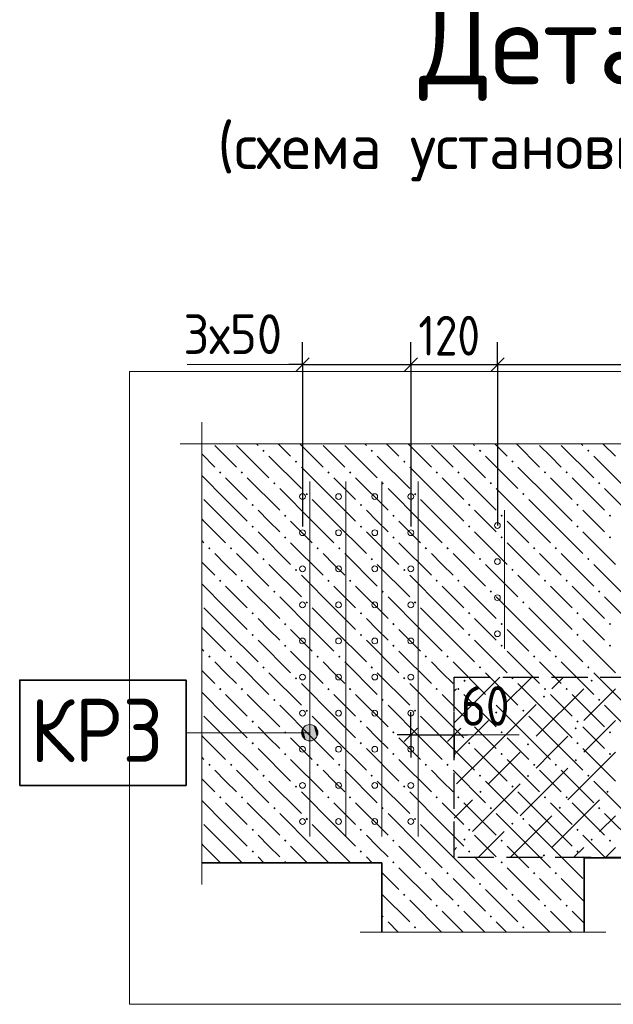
# Model space of a CAD drawing. Header units: millimetres. Extents: x 0 to 50400, y 0 to 35640.
# Tile 33 of 52: x 4182 to 8130, y 20064 to 26610. Entities that reach past the tile are written whole.
import ezdxf

# ---------------------------------------------------------------- set-up
doc = ezdxf.new("R2010")
doc.units = ezdxf.units.MM
doc.linetypes.add('______2', pattern=[324, 240, -84])
for name, color, linetype, lineweight in [('Standard', 7, 'Continuous', 25), ('ЖБ Перекрытие верхний уровень', 7, 'Continuous', 35), ('ЖБ Пилон', 7, 'Continuous', 35), ('Общий01', 7, 'Continuous', 13), ('Размерная линия_ общее', 7, 'Continuous', 13), ('Текст_ общее', 7, 'Continuous', 25)]:
    doc.layers.add(name, color=color, linetype=linetype, lineweight=lineweight)
doc.layers.add('Вспомогательная арматура', color=7, linetype='Continuous', lineweight=18, true_color=0x656565)
doc.layers.add('Поперечная арматура', color=7, linetype='Continuous', lineweight=18, true_color=0x5a2814)
doc.layers.add('Размерная выноска', color=7, linetype='Continuous')
doc.styles.add('ISOCPEUR', font='txt')

msp = doc.modelspace()

# ---------------------------------------------------------------- hatches: boundary and pattern name
at = {"layer": 'Standard', "linetype": 'Continuous', "lineweight": 13, "transparency": 33554687}
for points in [[(7132.7, 22215.5), (7140.5, 22223.3), (7148.3, 22215.5), (7140.5, 22207.7)], [(7977.5, 22215.5), (7985.3, 22223.3), (7993.1, 22215.5), (7985.3, 22207.7)], [(7660.7, 22109.9), (7668.5, 22117.7), (7676.3, 22109.9), (7668.5, 22102.1)], [(7343.9, 22004.3), (7351.7, 22012.1), (7359.5, 22004.3), (7351.7, 21996.5)], [(7871.9, 21898.7), (7879.7, 21906.5), (7887.5, 21898.7), (7879.7, 21890.9)], [(7555.1, 21793.1), (7562.9, 21800.9), (7570.7, 21793.1), (7562.9, 21785.3)], [(7871.9, 21687.5), (7879.7, 21695.3), (7887.5, 21687.5), (7879.7, 21679.7)], [(7555.1, 21581.9), (7562.9, 21589.7), (7570.7, 21581.9), (7562.9, 21574.1)], [(7238.3, 21476.3), (7246.1, 21484.1), (7253.9, 21476.3), (7246.1, 21468.5)], [(8083.1, 21476.3), (8090.9, 21484.1), (8098.7, 21476.3), (8090.9, 21468.5)], [(7766.3, 21370.7), (7774.1, 21378.5), (7781.9, 21370.7), (7774.1, 21362.9)], [(7449.5, 21265.1), (7457.3, 21272.9), (7465.1, 21265.1), (7457.3, 21257.3)], [(7132.7, 21159.5), (7140.5, 21167.3), (7148.3, 21159.5), (7140.5, 21151.7)], [(7977.5, 21159.5), (7985.3, 21167.3), (7993.1, 21159.5), (7985.3, 21151.7)], [(7660.7, 21053.9), (7668.5, 21061.7), (7676.3, 21053.9), (7668.5, 21046.1)]]:
    msp.add_hatch(color=7, dxfattribs=at).paths.add_polyline_path(points, flags=16)
at = {"layer": 'ЖБ Перекрытие верхний уровень', "linetype": 'Continuous', "lineweight": 18, "transparency": 33554687}
for points in [[(5795.9, 23744.3), (5803.7, 23752.1), (5811.5, 23744.3), (5803.7, 23736.5)], [(6515.9, 23744.3), (6523.7, 23752.1), (6531.5, 23744.3), (6523.7, 23736.5)], [(7235.9, 23744.3), (7243.7, 23752.1), (7251.5, 23744.3), (7243.7, 23736.5)], [(7955.9, 23744.3), (7963.7, 23752.1), (7971.5, 23744.3), (7963.7, 23736.5)], [(6011.9, 23672.3), (6019.7, 23680.1), (6027.5, 23672.3), (6019.7, 23664.5)], [(6731.9, 23672.3), (6739.7, 23680.1), (6747.5, 23672.3), (6739.7, 23664.5)], [(7451.9, 23672.3), (7459.7, 23680.1), (7467.5, 23672.3), (7459.7, 23664.5)], [(5507.9, 23600.3), (5515.7, 23608.1), (5523.5, 23600.3), (5515.7, 23592.5)], [(5651.9, 23600.3), (5659.7, 23608.1), (5667.5, 23600.3), (5659.7, 23592.5)], [(6227.9, 23600.3), (6235.7, 23608.1), (6243.5, 23600.3), (6235.7, 23592.5)], [(6371.9, 23600.3), (6379.7, 23608.1), (6387.5, 23600.3), (6379.7, 23592.5)], [(6947.9, 23600.3), (6955.7, 23608.1), (6963.5, 23600.3), (6955.7, 23592.5)], [(7091.9, 23600.3), (7099.7, 23608.1), (7107.5, 23600.3), (7099.7, 23592.5)], [(7667.9, 23600.3), (7675.7, 23608.1), (7683.5, 23600.3), (7675.7, 23592.5)], [(7811.9, 23600.3), (7819.7, 23608.1), (7827.5, 23600.3), (7819.7, 23592.5)], [(5867.9, 23528.3), (5875.7, 23536.1), (5883.5, 23528.3), (5875.7, 23520.5)], [(6587.9, 23528.3), (6595.7, 23536.1), (6603.5, 23528.3), (6595.7, 23520.5)], [(7307.9, 23528.3), (7315.7, 23536.1), (7323.5, 23528.3), (7315.7, 23520.5)], [(8027.9, 23528.3), (8035.7, 23536.1), (8043.5, 23528.3), (8035.7, 23520.5)], [(6083.9, 23456.3), (6091.7, 23464.1), (6099.5, 23456.3), (6091.7, 23448.5)], [(6803.9, 23456.3), (6811.7, 23464.1), (6819.5, 23456.3), (6811.7, 23448.5)], [(7523.9, 23456.3), (7531.7, 23464.1), (7539.5, 23456.3), (7531.7, 23448.5)], [(5723.9, 23384.3), (5731.7, 23392.1), (5739.5, 23384.3), (5731.7, 23376.5)], [(6443.9, 23384.3), (6451.7, 23392.1), (6459.5, 23384.3), (6451.7, 23376.5)], [(7163.9, 23384.3), (7171.7, 23392.1), (7179.5, 23384.3), (7171.7, 23376.5)], [(7883.9, 23384.3), (7891.7, 23392.1), (7899.5, 23384.3), (7891.7, 23376.5)], [(5939.9, 23312.3), (5947.7, 23320.1), (5955.5, 23312.3), (5947.7, 23304.5)], [(6659.9, 23312.3), (6667.7, 23320.1), (6675.5, 23312.3), (6667.7, 23304.5)], [(7379.9, 23312.3), (7387.7, 23320.1), (7395.5, 23312.3), (7387.7, 23304.5)], [(8099.9, 23312.3), (8107.7, 23320.1), (8115.5, 23312.3), (8107.7, 23304.5)], [(5723.9, 23240.3), (5731.7, 23248.1), (5739.5, 23240.3), (5731.7, 23232.5)], [(6443.9, 23240.3), (6451.7, 23248.1), (6459.5, 23240.3), (6451.7, 23232.5)], [(7163.9, 23240.3), (7171.7, 23248.1), (7179.5, 23240.3), (7171.7, 23232.5)], [(7883.9, 23240.3), (7891.7, 23248.1), (7899.5, 23240.3), (7891.7, 23232.5)], [(5939.9, 23168.3), (5947.7, 23176.1), (5955.5, 23168.3), (5947.7, 23160.5)], [(6659.9, 23168.3), (6667.7, 23176.1), (6675.5, 23168.3), (6667.7, 23160.5)], [(7379.9, 23168.3), (7387.7, 23176.1), (7395.5, 23168.3), (7387.7, 23160.5)], [(8099.9, 23168.3), (8107.7, 23176.1), (8115.5, 23168.3), (8107.7, 23160.5)], [(5435.9, 23096.3), (5443.7, 23104.1), (5451.5, 23096.3), (5443.7, 23088.5)], [(5579.9, 23096.3), (5587.7, 23104.1), (5595.5, 23096.3), (5587.7, 23088.5)], [(6155.9, 23096.3), (6163.7, 23104.1), (6171.5, 23096.3), (6163.7, 23088.5)], [(6299.9, 23096.3), (6307.7, 23104.1), (6315.5, 23096.3), (6307.7, 23088.5)], [(6875.9, 23096.3), (6883.7, 23104.1), (6891.5, 23096.3), (6883.7, 23088.5)], [(7019.9, 23096.3), (7027.7, 23104.1), (7035.5, 23096.3), (7027.7, 23088.5)], [(7595.9, 23096.3), (7603.7, 23104.1), (7611.5, 23096.3), (7603.7, 23088.5)], [(7739.9, 23096.3), (7747.7, 23104.1), (7755.5, 23096.3), (7747.7, 23088.5)], [(5795.9, 23024.3), (5803.7, 23032.1), (5811.5, 23024.3), (5803.7, 23016.5)], [(6515.9, 23024.3), (6523.7, 23032.1), (6531.5, 23024.3), (6523.7, 23016.5)], [(7235.9, 23024.3), (7243.7, 23032.1), (7251.5, 23024.3), (7243.7, 23016.5)], [(7955.9, 23024.3), (7963.7, 23032.1), (7971.5, 23024.3), (7963.7, 23016.5)], [(6011.9, 22952.3), (6019.7, 22960.1), (6027.5, 22952.3), (6019.7, 22944.5)], [(6731.9, 22952.3), (6739.7, 22960.1), (6747.5, 22952.3), (6739.7, 22944.5)], [(7451.9, 22952.3), (7459.7, 22960.1), (7467.5, 22952.3), (7459.7, 22944.5)], [(5507.9, 22880.3), (5515.7, 22888.1), (5523.5, 22880.3), (5515.7, 22872.5)], [(5651.9, 22880.3), (5659.7, 22888.1), (5667.5, 22880.3), (5659.7, 22872.5)], [(6227.9, 22880.3), (6235.7, 22888.1), (6243.5, 22880.3), (6235.7, 22872.5)], [(6371.9, 22880.3), (6379.7, 22888.1), (6387.5, 22880.3), (6379.7, 22872.5)], [(6947.9, 22880.3), (6955.7, 22888.1), (6963.5, 22880.3), (6955.7, 22872.5)], [(7091.9, 22880.3), (7099.7, 22888.1), (7107.5, 22880.3), (7099.7, 22872.5)], [(7667.9, 22880.3), (7675.7, 22888.1), (7683.5, 22880.3), (7675.7, 22872.5)], [(7811.9, 22880.3), (7819.7, 22888.1), (7827.5, 22880.3), (7819.7, 22872.5)], [(5867.9, 22808.3), (5875.7, 22816.1), (5883.5, 22808.3), (5875.7, 22800.5)], [(6587.9, 22808.3), (6595.7, 22816.1), (6603.5, 22808.3), (6595.7, 22800.5)], [(7307.9, 22808.3), (7315.7, 22816.1), (7323.5, 22808.3), (7315.7, 22800.5)], [(8027.9, 22808.3), (8035.7, 22816.1), (8043.5, 22808.3), (8035.7, 22800.5)], [(6083.9, 22736.3), (6091.7, 22744.1), (6099.5, 22736.3), (6091.7, 22728.5)], [(6803.9, 22736.3), (6811.7, 22744.1), (6819.5, 22736.3), (6811.7, 22728.5)], [(7523.9, 22736.3), (7531.7, 22744.1), (7539.5, 22736.3), (7531.7, 22728.5)], [(5723.9, 22664.3), (5731.7, 22672.1), (5739.5, 22664.3), (5731.7, 22656.5)], [(6443.9, 22664.3), (6451.7, 22672.1), (6459.5, 22664.3), (6451.7, 22656.5)], [(7163.9, 22664.3), (7171.7, 22672.1), (7179.5, 22664.3), (7171.7, 22656.5)], [(7883.9, 22664.3), (7891.7, 22672.1), (7899.5, 22664.3), (7891.7, 22656.5)], [(5939.9, 22592.3), (5947.7, 22600.1), (5955.5, 22592.3), (5947.7, 22584.5)], [(6659.9, 22592.3), (6667.7, 22600.1), (6675.5, 22592.3), (6667.7, 22584.5)], [(7379.9, 22592.3), (7387.7, 22600.1), (7395.5, 22592.3), (7387.7, 22584.5)], [(8099.9, 22592.3), (8107.7, 22600.1), (8115.5, 22592.3), (8107.7, 22584.5)], [(5723.9, 22520.3), (5731.7, 22528.1), (5739.5, 22520.3), (5731.7, 22512.5)], [(6443.9, 22520.3), (6451.7, 22528.1), (6459.5, 22520.3), (6451.7, 22512.5)], [(7163.9, 22520.3), (7171.7, 22528.1), (7179.5, 22520.3), (7171.7, 22512.5)], [(7883.9, 22520.3), (7891.7, 22528.1), (7899.5, 22520.3), (7891.7, 22512.5)], [(5939.9, 22448.3), (5947.7, 22456.1), (5955.5, 22448.3), (5947.7, 22440.5)], [(6659.9, 22448.3), (6667.7, 22456.1), (6675.5, 22448.3), (6667.7, 22440.5)], [(7379.9, 22448.3), (7387.7, 22456.1), (7395.5, 22448.3), (7387.7, 22440.5)], [(8099.9, 22448.3), (8107.7, 22456.1), (8115.5, 22448.3), (8107.7, 22440.5)], [(5435.9, 22376.3), (5443.7, 22384.1), (5451.5, 22376.3), (5443.7, 22368.5)], [(5579.9, 22376.3), (5587.7, 22384.1), (5595.5, 22376.3), (5587.7, 22368.5)], [(6155.9, 22376.3), (6163.7, 22384.1), (6171.5, 22376.3), (6163.7, 22368.5)], [(6299.9, 22376.3), (6307.7, 22384.1), (6315.5, 22376.3), (6307.7, 22368.5)], [(6875.9, 22376.3), (6883.7, 22384.1), (6891.5, 22376.3), (6883.7, 22368.5)], [(7019.9, 22376.3), (7027.7, 22384.1), (7035.5, 22376.3), (7027.7, 22368.5)], [(7595.9, 22376.3), (7603.7, 22384.1), (7611.5, 22376.3), (7603.7, 22368.5)], [(7739.9, 22376.3), (7747.7, 22384.1), (7755.5, 22376.3), (7747.7, 22368.5)], [(5795.9, 22304.3), (5803.7, 22312.1), (5811.5, 22304.3), (5803.7, 22296.5)], [(6515.9, 22304.3), (6523.7, 22312.1), (6531.5, 22304.3), (6523.7, 22296.5)], [(7235.9, 22304.3), (7243.7, 22312.1), (7251.5, 22304.3), (7243.7, 22296.5)], [(7955.9, 22304.3), (7963.7, 22312.1), (7971.5, 22304.3), (7963.7, 22296.5)], [(6011.9, 22232.3), (6019.7, 22240.1), (6027.5, 22232.3), (6019.7, 22224.5)], [(6731.9, 22232.3), (6739.7, 22240.1), (6747.5, 22232.3), (6739.7, 22224.5)], [(7451.9, 22232.3), (7459.7, 22240.1), (7467.5, 22232.3), (7459.7, 22224.5)], [(5507.9, 22160.3), (5515.7, 22168.1), (5523.5, 22160.3), (5515.7, 22152.5)], [(5651.9, 22160.3), (5659.7, 22168.1), (5667.5, 22160.3), (5659.7, 22152.5)], [(6227.9, 22160.3), (6235.7, 22168.1), (6243.5, 22160.3), (6235.7, 22152.5)], [(6371.9, 22160.3), (6379.7, 22168.1), (6387.5, 22160.3), (6379.7, 22152.5)], [(6947.9, 22160.3), (6955.7, 22168.1), (6963.5, 22160.3), (6955.7, 22152.5)], [(7091.9, 22160.3), (7099.7, 22168.1), (7107.5, 22160.3), (7099.7, 22152.5)], [(7667.9, 22160.3), (7675.7, 22168.1), (7683.5, 22160.3), (7675.7, 22152.5)], [(7811.9, 22160.3), (7819.7, 22168.1), (7827.5, 22160.3), (7819.7, 22152.5)], [(5867.9, 22088.3), (5875.7, 22096.1), (5883.5, 22088.3), (5875.7, 22080.5)], [(6587.9, 22088.3), (6595.7, 22096.1), (6603.5, 22088.3), (6595.7, 22080.5)], [(7307.9, 22088.3), (7315.7, 22096.1), (7323.5, 22088.3), (7315.7, 22080.5)], [(8027.9, 22088.3), (8035.7, 22096.1), (8043.5, 22088.3), (8035.7, 22080.5)], [(6083.9, 22016.3), (6091.7, 22024.1), (6099.5, 22016.3), (6091.7, 22008.5)], [(6803.9, 22016.3), (6811.7, 22024.1), (6819.5, 22016.3), (6811.7, 22008.5)], [(7523.9, 22016.3), (7531.7, 22024.1), (7539.5, 22016.3), (7531.7, 22008.5)], [(5723.9, 21944.3), (5731.7, 21952.1), (5739.5, 21944.3), (5731.7, 21936.5)], [(6443.9, 21944.3), (6451.7, 21952.1), (6459.5, 21944.3), (6451.7, 21936.5)], [(7163.9, 21944.3), (7171.7, 21952.1), (7179.5, 21944.3), (7171.7, 21936.5)], [(7883.9, 21944.3), (7891.7, 21952.1), (7899.5, 21944.3), (7891.7, 21936.5)], [(5939.9, 21872.3), (5947.7, 21880.1), (5955.5, 21872.3), (5947.7, 21864.5)], [(6659.9, 21872.3), (6667.7, 21880.1), (6675.5, 21872.3), (6667.7, 21864.5)], [(7379.9, 21872.3), (7387.7, 21880.1), (7395.5, 21872.3), (7387.7, 21864.5)], [(8099.9, 21872.3), (8107.7, 21880.1), (8115.5, 21872.3), (8107.7, 21864.5)], [(5723.9, 21800.3), (5731.7, 21808.1), (5739.5, 21800.3), (5731.7, 21792.5)], [(6443.9, 21800.3), (6451.7, 21808.1), (6459.5, 21800.3), (6451.7, 21792.5)], [(7163.9, 21800.3), (7171.7, 21808.1), (7179.5, 21800.3), (7171.7, 21792.5)], [(7883.9, 21800.3), (7891.7, 21808.1), (7899.5, 21800.3), (7891.7, 21792.5)], [(5939.9, 21728.3), (5947.7, 21736.1), (5955.5, 21728.3), (5947.7, 21720.5)], [(6659.9, 21728.3), (6667.7, 21736.1), (6675.5, 21728.3), (6667.7, 21720.5)], [(7379.9, 21728.3), (7387.7, 21736.1), (7395.5, 21728.3), (7387.7, 21720.5)], [(8099.9, 21728.3), (8107.7, 21736.1), (8115.5, 21728.3), (8107.7, 21720.5)], [(5435.9, 21656.3), (5443.7, 21664.1), (5451.5, 21656.3), (5443.7, 21648.5)], [(5579.9, 21656.3), (5587.7, 21664.1), (5595.5, 21656.3), (5587.7, 21648.5)], [(6155.9, 21656.3), (6163.7, 21664.1), (6171.5, 21656.3), (6163.7, 21648.5)], [(6299.9, 21656.3), (6307.7, 21664.1), (6315.5, 21656.3), (6307.7, 21648.5)], [(6875.9, 21656.3), (6883.7, 21664.1), (6891.5, 21656.3), (6883.7, 21648.5)], [(7019.9, 21656.3), (7027.7, 21664.1), (7035.5, 21656.3), (7027.7, 21648.5)], [(7595.9, 21656.3), (7603.7, 21664.1), (7611.5, 21656.3), (7603.7, 21648.5)], [(7739.9, 21656.3), (7747.7, 21664.1), (7755.5, 21656.3), (7747.7, 21648.5)], [(5795.9, 21584.3), (5803.7, 21592.1), (5811.5, 21584.3), (5803.7, 21576.5)], [(6515.9, 21584.3), (6523.7, 21592.1), (6531.5, 21584.3), (6523.7, 21576.5)], [(7235.9, 21584.3), (7243.7, 21592.1), (7251.5, 21584.3), (7243.7, 21576.5)], [(7955.9, 21584.3), (7963.7, 21592.1), (7971.5, 21584.3), (7963.7, 21576.5)], [(6011.9, 21512.3), (6019.7, 21520.1), (6027.5, 21512.3), (6019.7, 21504.5)], [(6731.9, 21512.3), (6739.7, 21520.1), (6747.5, 21512.3), (6739.7, 21504.5)], [(7451.9, 21512.3), (7459.7, 21520.1), (7467.5, 21512.3), (7459.7, 21504.5)], [(5507.9, 21440.3), (5515.7, 21448.1), (5523.5, 21440.3), (5515.7, 21432.5)], [(5651.9, 21440.3), (5659.7, 21448.1), (5667.5, 21440.3), (5659.7, 21432.5)], [(6227.9, 21440.3), (6235.7, 21448.1), (6243.5, 21440.3), (6235.7, 21432.5)], [(6371.9, 21440.3), (6379.7, 21448.1), (6387.5, 21440.3), (6379.7, 21432.5)], [(6947.9, 21440.3), (6955.7, 21448.1), (6963.5, 21440.3), (6955.7, 21432.5)], [(7091.9, 21440.3), (7099.7, 21448.1), (7107.5, 21440.3), (7099.7, 21432.5)], [(7667.9, 21440.3), (7675.7, 21448.1), (7683.5, 21440.3), (7675.7, 21432.5)], [(7811.9, 21440.3), (7819.7, 21448.1), (7827.5, 21440.3), (7819.7, 21432.5)], [(5867.9, 21368.3), (5875.7, 21376.1), (5883.5, 21368.3), (5875.7, 21360.5)], [(6587.9, 21368.3), (6595.7, 21376.1), (6603.5, 21368.3), (6595.7, 21360.5)], [(7307.9, 21368.3), (7315.7, 21376.1), (7323.5, 21368.3), (7315.7, 21360.5)], [(8027.9, 21368.3), (8035.7, 21376.1), (8043.5, 21368.3), (8035.7, 21360.5)], [(6083.9, 21296.3), (6091.7, 21304.1), (6099.5, 21296.3), (6091.7, 21288.5)], [(6803.9, 21296.3), (6811.7, 21304.1), (6819.5, 21296.3), (6811.7, 21288.5)], [(7523.9, 21296.3), (7531.7, 21304.1), (7539.5, 21296.3), (7531.7, 21288.5)], [(5723.9, 21224.3), (5731.7, 21232.1), (5739.5, 21224.3), (5731.7, 21216.5)], [(6443.9, 21224.3), (6451.7, 21232.1), (6459.5, 21224.3), (6451.7, 21216.5)], [(7163.9, 21224.3), (7171.7, 21232.1), (7179.5, 21224.3), (7171.7, 21216.5)], [(7883.9, 21224.3), (7891.7, 21232.1), (7899.5, 21224.3), (7891.7, 21216.5)], [(5939.9, 21152.3), (5947.7, 21160.1), (5955.5, 21152.3), (5947.7, 21144.5)], [(6659.9, 21152.3), (6667.7, 21160.1), (6675.5, 21152.3), (6667.7, 21144.5)], [(7379.9, 21152.3), (7387.7, 21160.1), (7395.5, 21152.3), (7387.7, 21144.5)], [(8099.9, 21152.3), (8107.7, 21160.1), (8115.5, 21152.3), (8107.7, 21144.5)], [(5723.9, 21080.3), (5731.7, 21088.1), (5739.5, 21080.3), (5731.7, 21072.5)], [(6443.9, 21080.3), (6451.7, 21088.1), (6459.5, 21080.3), (6451.7, 21072.5)], [(7163.9, 21080.3), (7171.7, 21088.1), (7179.5, 21080.3), (7171.7, 21072.5)], [(7883.9, 21080.3), (7891.7, 21088.1), (7899.5, 21080.3), (7891.7, 21072.5)], [(5939.9, 21008.3), (5947.7, 21016.1), (5955.5, 21008.3), (5952.7, 21005.5), (5942.8, 21005.5)], [(6659.9, 21008.3), (6667.7, 21016.1), (6675.5, 21008.3), (6667.7, 21000.5)], [(7379.9, 21008.3), (7387.7, 21016.1), (7395.5, 21008.3), (7387.7, 21000.5)], [(6875.9, 20936.3), (6883.7, 20944.1), (6891.5, 20936.3), (6883.7, 20928.5)], [(7019.9, 20936.3), (7027.7, 20944.1), (7035.5, 20936.3), (7027.7, 20928.5)], [(7595.9, 20936.3), (7603.7, 20944.1), (7611.5, 20936.3), (7603.7, 20928.5)], [(7739.9, 20936.3), (7747.7, 20944.1), (7755.5, 20936.3), (7747.7, 20928.5)], [(7235.9, 20864.3), (7243.7, 20872.1), (7251.5, 20864.3), (7243.7, 20856.5)], [(6731.9, 20792.3), (6739.7, 20800.1), (6747.5, 20792.3), (6739.7, 20784.5)], [(7451.9, 20792.3), (7459.7, 20800.1), (7467.5, 20792.3), (7459.7, 20784.5)], [(6947.9, 20720.3), (6955.7, 20728.1), (6963.5, 20720.3), (6955.7, 20712.5)], [(7091.9, 20720.3), (7099.7, 20728.1), (7107.5, 20720.3), (7099.7, 20712.5)], [(7667.9, 20720.3), (7675.7, 20728.1), (7683.5, 20720.3), (7675.7, 20712.5)], [(7811.9, 20720.3), (7819.7, 20728.1), (7827.5, 20720.3), (7819.7, 20712.5)], [(6591.1, 20651.5), (6595.7, 20656.1), (6603.5, 20648.3), (6595.7, 20640.5), (6591.1, 20645.1)], [(7307.9, 20648.3), (7315.7, 20656.1), (7323.5, 20648.3), (7315.7, 20640.5)], [(6803.9, 20576.3), (6811.7, 20584.1), (6819.5, 20576.3), (6811.7, 20568.5)], [(7523.9, 20576.3), (7531.7, 20584.1), (7539.5, 20576.3), (7531.7, 20568.5)]]:
    msp.add_hatch(color=7, dxfattribs=at).paths.add_polyline_path(points, flags=16)
at = {"layer": 'Общий01', "linetype": 'Continuous', "lineweight": 13, "transparency": 33554687}
for points in [[(6064.7, 21842.9), (6064.7, 21896.9), (6057.1, 21869.9)], [(6084.1, 21823.5), (6084.1, 21916.4), (6064.7, 21896.9)], [(6084.1, 21823.5), (6064.7, 21896.9), (6064.7, 21842.9)], [(6111.1, 21815.9), (6111.1, 21923.9), (6084.1, 21916.4)], [(6111.1, 21815.9), (6084.1, 21916.4), (6084.1, 21823.5)], [(6138.1, 21823.5), (6138.1, 21916.4), (6111.1, 21923.9)], [(6138.1, 21823.5), (6111.1, 21923.9), (6111.1, 21815.9)], [(6157.6, 21842.9), (6157.6, 21896.9), (6138.1, 21916.4)], [(6157.6, 21842.9), (6138.1, 21916.4), (6138.1, 21823.5)], [(6157.6, 21896.9), (6157.6, 21842.9), (6165.1, 21869.9)]]:
    msp.add_hatch(color=7, dxfattribs=at).paths.add_polyline_path(points)

# ---------------------------------------------------------------- linework, layer by layer
at = {"layer": 'Standard', "color": 251, "linetype": 'Continuous', "lineweight": -3, "true_color": 0x656565, "transparency": 33554687}
for p, q in [((6063.1, 24317.1), (6063.1, 24467.1)), ((6783.1, 24317.1), (6783.1, 24467.1)), ((7359.1, 24317.1), (7359.1, 24467.1)), ((6063.1, 24317.1), (6063.1, 24167.1)), ((6063.1, 24317.1), (6063.1, 23240.1)), ((6783.1, 24317.1), (6783.1, 24167.1)), ((6783.1, 24317.1), (6783.1, 23240.1)), ((7359.1, 24317.1), (7359.1, 24167.1)), ((7359.1, 24317.1), (7359.1, 23247.7)), ((6783.1, 21855.9), (6783.1, 22006)), ((7071.1, 21855.9), (7071.1, 22006)), ((6783.1, 21855.9), (6783.1, 21903.7)), ((7071.1, 21855.9), (7071.1, 21886.6)), ((6783.1, 21855.9), (6783.1, 21705.9)), ((7071.1, 21855.9), (7071.1, 21705.9))]:
    msp.add_line(p, q, dxfattribs=at)
at = {"layer": 'Standard', "color": 7, "linetype": 'Continuous', "lineweight": 25, "transparency": 33554687}
for p, q in [((6018.1, 24272.1), (6108.1, 24362.1)), ((6738.1, 24272.1), (6828.1, 24362.1)), ((7314.1, 24272.1), (7404.1, 24362.1)), ((6738.1, 21810.9), (6828.1, 21900.9)), ((7026.1, 21810.9), (7116.1, 21900.9))]:
    msp.add_line(p, q, dxfattribs=at)
at = {"layer": 'Standard', "color": 7, "linetype": 'Continuous', "lineweight": -3, "transparency": 33554687}
for p, q in [((6063.1, 24317.1), (5973.1, 24317.1)), ((6063.1, 24317.1), (6783.1, 24317.1)), ((6783.1, 24317.1), (7359.1, 24317.1)), ((7359.1, 24317.1), (11583.1, 24317.1)), ((6783.1, 21855.9), (6693.1, 21855.9)), ((6783.1, 21855.9), (7071.1, 21855.9)), ((7071.1, 21855.9), (7161.1, 21855.9))]:
    msp.add_line(p, q, dxfattribs=at)
at = {"layer": 'Standard', "color": 253, "linetype": 'Continuous', "lineweight": 13, "true_color": 0xa0a0a0, "transparency": 33554687}
for p, q in [((7087.7, 21951.5), (7376, 22239.7)), ((7587.2, 22239.7), (7404.5, 22057.1)), ((7798.4, 22239.7), (7721.3, 22162.7)), ((7087.7, 22162.7), (7071.1, 22146.1)), ((7932.5, 22162.7), (7615.7, 21845.9)), ((8143.7, 22162.7), (7932.5, 21951.5)), ((7298.9, 21740.3), (7615.7, 22057.1)), ((7087.7, 21951.5), (7071.1, 21934.9)), ((7298.9, 21951.5), (7087.7, 21740.3)), ((8143.7, 21951.5), (7932.5, 21740.3)), ((7721.3, 21740.3), (7826.9, 21845.9)), ((7087.7, 21740.3), (7071.1, 21723.7)), ((7298.9, 21740.3), (7087.7, 21529.1)), ((7510.1, 21740.3), (7298.9, 21529.1)), ((7615.7, 21634.7), (7721.3, 21740.3)), ((8143.7, 21740.3), (7826.9, 21423.5)), ((7826.9, 21634.7), (7510.1, 21317.9)), ((7510.1, 21529.1), (7193.3, 21212.3)), ((7087.7, 21317.9), (7193.3, 21423.5)), ((8038.1, 21423.5), (7721.3, 21106.7)), ((7071.1, 21301.3), (7087.7, 21317.9)), ((7721.3, 21317.9), (7443.2, 21039.7)), ((8038.1, 21212.3), (8143.7, 21317.9)), ((7232, 21039.7), (7404.5, 21212.3)), ((7087.7, 21106.7), (7071.1, 21090.1)), ((7932.5, 21106.7), (7865.6, 21039.7)), ((8143.7, 21106.7), (8076.8, 21039.7))]:
    msp.add_line(p, q, dxfattribs=at)
at = {"layer": 'Standard', "color": 254, "linetype": 'Continuous', "lineweight": 18, "true_color": 0xc4c4ff, "transparency": 33554687}
msp.add_lwpolyline([(4912.9, 20064.4), (13804.9, 20064.4), (13804.9, 24271.2), (4912.9, 24271.2), (4912.9, 20064.4)], dxfattribs=at)
at = {"layer": 'Вспомогательная арматура', "color": 251, "linetype": 'Continuous', "lineweight": 18, "true_color": 0x656565, "transparency": 33554687}
for p, q in [((6111.1, 23540.5), (6111.1, 21178.9)), ((6111.1, 23540.5), (6111.1, 21178.9)), ((6351.1, 23540.5), (6351.1, 21178.9)), ((6351.1, 23540.5), (6351.1, 21178.9)), ((6591.1, 23540.5), (6591.1, 21178.9)), ((6591.1, 23540.5), (6591.1, 21178.9)), ((6831.1, 23540.5), (6831.1, 21178.9)), ((6831.1, 23540.5), (6831.1, 21178.9)), ((7407.1, 22426.9), (7407.1, 23348.5)), ((7407.1, 22426.9), (7407.1, 23348.5))]:
    msp.add_line(p, q, dxfattribs=at)
at = {"layer": 'ЖБ Перекрытие верхний уровень', "color": 9, "linetype": 'Continuous', "lineweight": 18, "true_color": 0xc7c7c7, "transparency": 33554687}
for p, q in [((5551.7, 23708.3), (5479.7, 23780.3)), ((5623.7, 23780.3), (5839.7, 23564.3)), ((5756.8, 23791.2), (5767.7, 23780.3)), ((5900.8, 23791.2), (5983.7, 23708.3)), ((6044.8, 23791.2), (6199.7, 23636.3)), ((6271.7, 23708.3), (6199.7, 23780.3)), ((6343.7, 23780.3), (6559.7, 23564.3)), ((6476.8, 23791.2), (6487.7, 23780.3)), ((6620.8, 23791.2), (6703.7, 23708.3)), ((6764.8, 23791.2), (6919.7, 23636.3)), ((6991.7, 23708.3), (6919.7, 23780.3)), ((7063.7, 23780.3), (7279.7, 23564.3)), ((7196.8, 23791.2), (7207.7, 23780.3)), ((7340.8, 23791.2), (7423.7, 23708.3)), ((7484.8, 23791.2), (7639.7, 23636.3)), ((7711.7, 23708.3), (7639.7, 23780.3)), ((7783.7, 23780.3), (7999.7, 23564.3)), ((7916.8, 23791.2), (7927.7, 23780.3)), ((8060.8, 23791.2), (8143.7, 23708.3)), ((5392.9, 23723.1), (5479.7, 23636.3)), ((5623.7, 23636.3), (5551.7, 23708.3)), ((5839.7, 23708.3), (6055.7, 23492.3)), ((6343.7, 23636.3), (6271.7, 23708.3)), ((6559.7, 23708.3), (6775.7, 23492.3)), ((7063.7, 23636.3), (6991.7, 23708.3)), ((7279.7, 23708.3), (7495.7, 23492.3)), ((7783.7, 23636.3), (7711.7, 23708.3)), ((7999.7, 23708.3), (8215.7, 23492.3)), ((6271.7, 23420.3), (6055.7, 23636.3)), ((6991.7, 23420.3), (6775.7, 23636.3)), ((7711.7, 23420.3), (7495.7, 23636.3)), ((5551.7, 23420.3), (5392.9, 23579.1)), ((5551.7, 23564.3), (5695.7, 23420.3)), ((5695.7, 23564.3), (5911.7, 23348.3)), ((6271.7, 23564.3), (6415.7, 23420.3)), ((6415.7, 23564.3), (6631.7, 23348.3)), ((6991.7, 23564.3), (7135.7, 23420.3)), ((7135.7, 23564.3), (7351.7, 23348.3)), ((7711.7, 23564.3), (7855.7, 23420.3)), ((7855.7, 23564.3), (8071.7, 23348.3)), ((6127.7, 23276.3), (5911.7, 23492.3)), ((6847.7, 23276.3), (6631.7, 23492.3)), ((7567.7, 23276.3), (7351.7, 23492.3)), ((8287.7, 23276.3), (8071.7, 23492.3)), ((5407.7, 23420.3), (5551.7, 23276.3)), ((5551.7, 23420.3), (5695.7, 23276.3)), ((6127.7, 23420.3), (6271.7, 23276.3)), ((6271.7, 23420.3), (6415.7, 23276.3)), ((6847.7, 23420.3), (6991.7, 23276.3)), ((6991.7, 23420.3), (7135.7, 23276.3)), ((7567.7, 23420.3), (7711.7, 23276.3)), ((7711.7, 23420.3), (7855.7, 23276.3)), ((5839.7, 23276.3), (5767.7, 23348.3)), ((6559.7, 23276.3), (6487.7, 23348.3)), ((7279.7, 23276.3), (7207.7, 23348.3)), ((7999.7, 23276.3), (7927.7, 23348.3)), ((5407.7, 23276.3), (5392.9, 23291.1)), ((5407.7, 23276.3), (5551.7, 23132.3)), ((5551.7, 23276.3), (5767.7, 23060.3)), ((5911.7, 23204.3), (5839.7, 23276.3)), ((5983.7, 23276.3), (6127.7, 23132.3)), ((6127.7, 23276.3), (6271.7, 23132.3)), ((6271.7, 23276.3), (6487.7, 23060.3)), ((6631.7, 23204.3), (6559.7, 23276.3)), ((6703.7, 23276.3), (6847.7, 23132.3)), ((6847.7, 23276.3), (6991.7, 23132.3)), ((6991.7, 23276.3), (7207.7, 23060.3)), ((7351.7, 23204.3), (7279.7, 23276.3)), ((7423.7, 23276.3), (7567.7, 23132.3)), ((7567.7, 23276.3), (7711.7, 23132.3)), ((7711.7, 23276.3), (7927.7, 23060.3)), ((8071.7, 23204.3), (7999.7, 23276.3)), ((5767.7, 23204.3), (5983.7, 22988.3)), ((6487.7, 23204.3), (6703.7, 22988.3)), ((7207.7, 23204.3), (7423.7, 22988.3)), ((7927.7, 23204.3), (8143.7, 22988.3)), ((5392.9, 23147.1), (5407.7, 23132.3)), ((5983.7, 23132.3), (6199.7, 22916.3)), ((6703.7, 23132.3), (6919.7, 22916.3)), ((7423.7, 23132.3), (7639.7, 22916.3)), ((5551.7, 22988.3), (5479.7, 23060.3)), ((5623.7, 23060.3), (5839.7, 22844.3)), ((6271.7, 22988.3), (6199.7, 23060.3)), ((6343.7, 23060.3), (6559.7, 22844.3)), ((6991.7, 22988.3), (6919.7, 23060.3)), ((7063.7, 23060.3), (7279.7, 22844.3)), ((7711.7, 22988.3), (7639.7, 23060.3)), ((7783.7, 23060.3), (7999.7, 22844.3)), ((5392.9, 23003.1), (5479.7, 22916.3)), ((5623.7, 22916.3), (5551.7, 22988.3)), ((5839.7, 22988.3), (6055.7, 22772.3)), ((6343.7, 22916.3), (6271.7, 22988.3)), ((6559.7, 22988.3), (6775.7, 22772.3)), ((7063.7, 22916.3), (6991.7, 22988.3)), ((7279.7, 22988.3), (7495.7, 22772.3)), ((7783.7, 22916.3), (7711.7, 22988.3)), ((7999.7, 22988.3), (8215.7, 22772.3)), ((6271.7, 22700.3), (6055.7, 22916.3)), ((6991.7, 22700.3), (6775.7, 22916.3)), ((7711.7, 22700.3), (7495.7, 22916.3)), ((5551.7, 22700.3), (5392.9, 22859.1)), ((5551.7, 22844.3), (5695.7, 22700.3)), ((5695.7, 22844.3), (5911.7, 22628.3)), ((6271.7, 22844.3), (6415.7, 22700.3)), ((6415.7, 22844.3), (6631.7, 22628.3)), ((6991.7, 22844.3), (7135.7, 22700.3)), ((7135.7, 22844.3), (7351.7, 22628.3)), ((7711.7, 22844.3), (7855.7, 22700.3)), ((7855.7, 22844.3), (8071.7, 22628.3)), ((6127.7, 22556.3), (5911.7, 22772.3)), ((6847.7, 22556.3), (6631.7, 22772.3)), ((7567.7, 22556.3), (7351.7, 22772.3)), ((8287.7, 22556.3), (8071.7, 22772.3)), ((5407.7, 22700.3), (5551.7, 22556.3)), ((5551.7, 22700.3), (5695.7, 22556.3)), ((6127.7, 22700.3), (6271.7, 22556.3)), ((6271.7, 22700.3), (6415.7, 22556.3)), ((6847.7, 22700.3), (6991.7, 22556.3)), ((6991.7, 22700.3), (7135.7, 22556.3)), ((7567.7, 22700.3), (7711.7, 22556.3)), ((7711.7, 22700.3), (7855.7, 22556.3)), ((5839.7, 22556.3), (5767.7, 22628.3)), ((6559.7, 22556.3), (6487.7, 22628.3)), ((7279.7, 22556.3), (7207.7, 22628.3)), ((7999.7, 22556.3), (7927.7, 22628.3)), ((5407.7, 22556.3), (5392.9, 22571.1)), ((5407.7, 22556.3), (5551.7, 22412.3)), ((5551.7, 22556.3), (5767.7, 22340.3)), ((5911.7, 22484.3), (5839.7, 22556.3)), ((5983.7, 22556.3), (6127.7, 22412.3)), ((6127.7, 22556.3), (6271.7, 22412.3)), ((6271.7, 22556.3), (6487.7, 22340.3)), ((6631.7, 22484.3), (6559.7, 22556.3)), ((6703.7, 22556.3), (6847.7, 22412.3)), ((6847.7, 22556.3), (6991.7, 22412.3)), ((6991.7, 22556.3), (7207.7, 22340.3)), ((7351.7, 22484.3), (7279.7, 22556.3)), ((7423.7, 22556.3), (7567.7, 22412.3)), ((7567.7, 22556.3), (7711.7, 22412.3)), ((7711.7, 22556.3), (7927.7, 22340.3)), ((8071.7, 22484.3), (7999.7, 22556.3)), ((5767.7, 22484.3), (5983.7, 22268.3)), ((6487.7, 22484.3), (6703.7, 22268.3)), ((7207.7, 22484.3), (7423.7, 22268.3)), ((7927.7, 22484.3), (8143.7, 22268.3)), ((5392.9, 22427.1), (5407.7, 22412.3)), ((5983.7, 22412.3), (6199.7, 22196.3)), ((6703.7, 22412.3), (6919.7, 22196.3)), ((7423.7, 22412.3), (7639.7, 22196.3)), ((5551.7, 22268.3), (5479.7, 22340.3)), ((5623.7, 22340.3), (5839.7, 22124.3)), ((6271.7, 22268.3), (6199.7, 22340.3)), ((6343.7, 22340.3), (6559.7, 22124.3)), ((6991.7, 22268.3), (6919.7, 22340.3)), ((7063.7, 22340.3), (7279.7, 22124.3)), ((7711.7, 22268.3), (7639.7, 22340.3)), ((7783.7, 22340.3), (7999.7, 22124.3)), ((5392.9, 22283.1), (5479.7, 22196.3)), ((5623.7, 22196.3), (5551.7, 22268.3)), ((5839.7, 22268.3), (6055.7, 22052.3)), ((6343.7, 22196.3), (6271.7, 22268.3)), ((6559.7, 22268.3), (6775.7, 22052.3)), ((7063.7, 22196.3), (6991.7, 22268.3)), ((7279.7, 22268.3), (7495.7, 22052.3)), ((7783.7, 22196.3), (7711.7, 22268.3)), ((7999.7, 22268.3), (8215.7, 22052.3)), ((6271.7, 21980.3), (6055.7, 22196.3)), ((6991.7, 21980.3), (6775.7, 22196.3)), ((7711.7, 21980.3), (7495.7, 22196.3)), ((5551.7, 21980.3), (5392.9, 22139.1)), ((5551.7, 22124.3), (5695.7, 21980.3)), ((5695.7, 22124.3), (5911.7, 21908.3)), ((6271.7, 22124.3), (6415.7, 21980.3)), ((6415.7, 22124.3), (6631.7, 21908.3)), ((6991.7, 22124.3), (7135.7, 21980.3)), ((7135.7, 22124.3), (7351.7, 21908.3)), ((7711.7, 22124.3), (7855.7, 21980.3)), ((7855.7, 22124.3), (8071.7, 21908.3)), ((6127.7, 21836.3), (5911.7, 22052.3)), ((6847.7, 21836.3), (6631.7, 22052.3)), ((7567.7, 21836.3), (7351.7, 22052.3)), ((8287.7, 21836.3), (8071.7, 22052.3)), ((5407.7, 21980.3), (5551.7, 21836.3)), ((5551.7, 21980.3), (5695.7, 21836.3)), ((6127.7, 21980.3), (6271.7, 21836.3)), ((6271.7, 21980.3), (6415.7, 21836.3)), ((6847.7, 21980.3), (6991.7, 21836.3)), ((6991.7, 21980.3), (7135.7, 21836.3)), ((7567.7, 21980.3), (7711.7, 21836.3)), ((7711.7, 21980.3), (7855.7, 21836.3)), ((5839.7, 21836.3), (5767.7, 21908.3)), ((6559.7, 21836.3), (6487.7, 21908.3)), ((7279.7, 21836.3), (7207.7, 21908.3)), ((7999.7, 21836.3), (7927.7, 21908.3)), ((5407.7, 21836.3), (5392.9, 21851.1)), ((5407.7, 21836.3), (5551.7, 21692.3)), ((5551.7, 21836.3), (5767.7, 21620.3)), ((5911.7, 21764.3), (5839.7, 21836.3)), ((5983.7, 21836.3), (6127.7, 21692.3)), ((6127.7, 21836.3), (6271.7, 21692.3)), ((6271.7, 21836.3), (6487.7, 21620.3)), ((6631.7, 21764.3), (6559.7, 21836.3)), ((6703.7, 21836.3), (6847.7, 21692.3)), ((6847.7, 21836.3), (6991.7, 21692.3)), ((6991.7, 21836.3), (7207.7, 21620.3)), ((7351.7, 21764.3), (7279.7, 21836.3)), ((7423.7, 21836.3), (7567.7, 21692.3)), ((7567.7, 21836.3), (7711.7, 21692.3)), ((7711.7, 21836.3), (7927.7, 21620.3)), ((8071.7, 21764.3), (7999.7, 21836.3)), ((5767.7, 21764.3), (5983.7, 21548.3)), ((6487.7, 21764.3), (6703.7, 21548.3)), ((7207.7, 21764.3), (7423.7, 21548.3)), ((7927.7, 21764.3), (8143.7, 21548.3)), ((5392.9, 21707.1), (5407.7, 21692.3)), ((5983.7, 21692.3), (6199.7, 21476.3)), ((6703.7, 21692.3), (6919.7, 21476.3)), ((7423.7, 21692.3), (7639.7, 21476.3)), ((5551.7, 21548.3), (5479.7, 21620.3)), ((5623.7, 21620.3), (5839.7, 21404.3)), ((6271.7, 21548.3), (6199.7, 21620.3)), ((6343.7, 21620.3), (6559.7, 21404.3)), ((6991.7, 21548.3), (6919.7, 21620.3)), ((7063.7, 21620.3), (7279.7, 21404.3)), ((7711.7, 21548.3), (7639.7, 21620.3)), ((7783.7, 21620.3), (7999.7, 21404.3)), ((5392.9, 21563.1), (5479.7, 21476.3)), ((5623.7, 21476.3), (5551.7, 21548.3)), ((5839.7, 21548.3), (6055.7, 21332.3)), ((6343.7, 21476.3), (6271.7, 21548.3)), ((6559.7, 21548.3), (6775.7, 21332.3)), ((7063.7, 21476.3), (6991.7, 21548.3)), ((7279.7, 21548.3), (7495.7, 21332.3)), ((7783.7, 21476.3), (7711.7, 21548.3)), ((7999.7, 21548.3), (8215.7, 21332.3)), ((6271.7, 21260.3), (6055.7, 21476.3)), ((6991.7, 21260.3), (6775.7, 21476.3)), ((7711.7, 21260.3), (7495.7, 21476.3)), ((5551.7, 21260.3), (5392.9, 21419.1)), ((5551.7, 21404.3), (5695.7, 21260.3)), ((5695.7, 21404.3), (5911.7, 21188.3)), ((6271.7, 21404.3), (6415.7, 21260.3)), ((6415.7, 21404.3), (6631.7, 21188.3)), ((6991.7, 21404.3), (7135.7, 21260.3)), ((7135.7, 21404.3), (7351.7, 21188.3)), ((7711.7, 21404.3), (7855.7, 21260.3)), ((7855.7, 21404.3), (8071.7, 21188.3)), ((6127.7, 21116.3), (5911.7, 21332.3)), ((6847.7, 21116.3), (6631.7, 21332.3)), ((7567.7, 21116.3), (7351.7, 21332.3)), ((8287.7, 21116.3), (8071.7, 21332.3)), ((5407.7, 21260.3), (5551.7, 21116.3)), ((5551.7, 21260.3), (5695.7, 21116.3)), ((6127.7, 21260.3), (6271.7, 21116.3)), ((6271.7, 21260.3), (6415.7, 21116.3)), ((6847.7, 21260.3), (6991.7, 21116.3)), ((6991.7, 21260.3), (7135.7, 21116.3)), ((7567.7, 21260.3), (7711.7, 21116.3)), ((7711.7, 21260.3), (7855.7, 21116.3)), ((5839.7, 21116.3), (5767.7, 21188.3)), ((6559.7, 21116.3), (6487.7, 21188.3)), ((7279.7, 21116.3), (7207.7, 21188.3)), ((7999.7, 21116.3), (7927.7, 21188.3)), ((5407.7, 21116.3), (5392.9, 21131.1)), ((5407.7, 21116.3), (5518.5, 21005.5)), ((5551.7, 21116.3), (5662.6, 21005.5)), ((5911.7, 21044.3), (5839.7, 21116.3)), ((5983.7, 21116.3), (6094.5, 21005.5)), ((6127.7, 21116.3), (6238.5, 21005.5)), ((6271.7, 21116.3), (6382.6, 21005.5)), ((6631.7, 21044.3), (6559.7, 21116.3)), ((6703.7, 21116.3), (6847.7, 20972.3)), ((6847.7, 21116.3), (6991.7, 20972.3)), ((6991.7, 21116.3), (7207.7, 20900.3)), ((7351.7, 21044.3), (7279.7, 21116.3)), ((7423.7, 21116.3), (7567.7, 20972.3)), ((7567.7, 21116.3), (7711.7, 20972.3)), ((7711.7, 21116.3), (7927.7, 20900.3)), ((8071.7, 21044.3), (7999.7, 21116.3)), ((5767.7, 21044.3), (5806.6, 21005.5)), ((6487.7, 21044.3), (6526.6, 21005.5)), ((7207.7, 21044.3), (7423.7, 20828.3)), ((7927.7, 21044.3), (7935.1, 21036.9)), ((6703.7, 20972.3), (6919.7, 20756.3)), ((7423.7, 20972.3), (7639.7, 20756.3)), ((6591.1, 20940.9), (6703.7, 20828.3)), ((6991.7, 20828.3), (6919.7, 20900.3)), ((7063.7, 20900.3), (7279.7, 20684.3)), ((7711.7, 20828.3), (7639.7, 20900.3)), ((7783.7, 20900.3), (7935.1, 20748.9)), ((7063.7, 20756.3), (6991.7, 20828.3)), ((7279.7, 20828.3), (7495.7, 20612.3)), ((7783.7, 20756.3), (7711.7, 20828.3)), ((6591.1, 20796.9), (6775.7, 20612.3)), ((6987.6, 20544.4), (6775.7, 20756.3)), ((7707.6, 20544.4), (7495.7, 20756.3)), ((6991.7, 20684.3), (7131.6, 20544.4)), ((7135.7, 20684.3), (7275.6, 20544.4)), ((7711.7, 20684.3), (7851.6, 20544.4)), ((7855.7, 20684.3), (7935.1, 20604.9)), ((6699.6, 20544.4), (6631.7, 20612.3)), ((7419.6, 20544.4), (7351.7, 20612.3))]:
    msp.add_line(p, q, dxfattribs=at)
at = {"layer": 'ЖБ Перекрытие верхний уровень', "color": 7, "linetype": 'Continuous', "lineweight": 35, "transparency": 33554687}
for p, q in [((7935.1, 20544.4), (7935.1, 21039.1)), ((7935.1, 21039.1), (12735.1, 21039.1)), ((5392.9, 21005.5), (6591.1, 21005.5)), ((6591.1, 21005.5), (6591.1, 20544.4))]:
    msp.add_line(p, q, dxfattribs=at)
at = {"layer": 'ЖБ Пилон', "color": 253, "linetype": '______2', "lineweight": -3, "true_color": 0xababab, "transparency": 33554687}
for p, q in [((7071.1, 21039.7), (7071.1, 22239.7)), ((7071.1, 22239.7), (11871.1, 22239.7)), ((11871.1, 21039.7), (7071.1, 21039.7))]:
    msp.add_line(p, q, dxfattribs=at)
at = {"layer": 'Общий01', "color": 7, "linetype": 'Continuous', "lineweight": 13, "transparency": 33554687}
for p, q in [((6111.1, 21869.9), (5288.4, 21869.9)), ((6057.1, 21869.9), (6057.1, 21869.9)), ((6111.1, 21923.9), (6111.1, 21923.9)), ((6165.1, 21869.9), (6165.1, 21869.9)), ((6111.1, 21815.9), (6111.1, 21815.9))]:
    msp.add_line(p, q, dxfattribs=at)
msp.add_circle((6111.1, 21869.9), 54, dxfattribs=at)
at = {"layer": 'Поперечная арматура', "color": 19, "linetype": 'Continuous', "lineweight": 18, "true_color": 0x5a2814, "transparency": 33554687}
for centre in [(6063.1, 23439.7), (6303.1, 23439.7), (6543.1, 23439.7), (6783.1, 23439.7), (7359.1, 23247.7), (6063.1, 23199.7), (6303.1, 23199.7), (6543.1, 23199.7), (6783.1, 23199.7), (6063.1, 22959.7), (6303.1, 22959.7), (6543.1, 22959.7), (6783.1, 22959.7), (7359.1, 23007.7), (7359.1, 22767.7), (6063.1, 22719.7), (6303.1, 22719.7), (6543.1, 22719.7), (6783.1, 22719.7), (7359.1, 22527.7), (6063.1, 22479.7), (6303.1, 22479.7), (6543.1, 22479.7), (6783.1, 22479.7), (6063.1, 22239.7), (6303.1, 22239.7), (6543.1, 22239.7), (6783.1, 22239.7), (6063.1, 21999.7), (6303.1, 21999.7), (6543.1, 21999.7), (6783.1, 21999.7), (6063.1, 21759.7), (6303.1, 21759.7), (6543.1, 21759.7), (6783.1, 21759.7), (6063.1, 21519.7), (6303.1, 21519.7), (6543.1, 21519.7), (6783.1, 21519.7), (6063.1, 21279.7), (6303.1, 21279.7), (6543.1, 21279.7), (6783.1, 21279.7)]:
    msp.add_circle(centre, 19.2, dxfattribs=at)
at = {"layer": 'Размерная выноска', "color": 7, "linetype": 'Continuous', "lineweight": 13, "transparency": 33554687}
for p, q in [((5392.9, 20861.5), (5392.9, 23935.2)), ((13468.9, 23791.2), (5248.9, 23791.2)), ((6447.1, 20544.4), (8079.1, 20544.4))]:
    msp.add_line(p, q, dxfattribs=at)
at = {"layer": 'Размерная линия_ общее', "color": 7, "linetype": 'Continuous', "lineweight": 13, "transparency": 33554687}
for p, q in [((6063.1, 24317.1), (5295.1, 24317.1)), ((7071.1, 21855.9), (7503.1, 21855.9))]:
    msp.add_line(p, q, dxfattribs=at)
at = {"layer": 'Текст_ общее', "color": 7, "linetype": 'Continuous', "lineweight": 35, "transparency": 33554687}
msp.add_lwpolyline([(4182.4, 21519.9), (5288.4, 21519.9), (5288.4, 22219.9), (4182.4, 22219.9), (4182.4, 21519.9)], dxfattribs=at)

# ---------------------------------------------------------------- texts
at = {"layer": 'Standard', "color": 7, "linetype": 'Continuous', "lineweight": 25, "transparency": 33554687, "char_height": 264, "attachment_point": 7, "style": 'ISOCPEUR'}
for s, insert, width in [('\\W0.93;3х50', (5271, 24387.4), 861.713), ('\\W0.83;120', (6833.5, 24377.1), 610.286), ('\\W0.87;60', (7116.1, 21916), 484.718)]:
    msp.add_mtext(s, dxfattribs=dict(at, insert=insert, width=width))
at = {"layer": 'Текст_ общее', "color": 7, "linetype": 'Continuous', "lineweight": 50, "transparency": 33554687, "attachment_point": 7, "style": 'ISOCPEUR'}
for s, insert, char_height, width in [('\\W0.98;  Деталь 4 плана', (6163.9, 26069.9), 540, 6526.913), ('\\W0.99;(схема установки поперечных каркасов)', (5497.9, 25535.3), 300, 7794.577)]:
    msp.add_mtext(s, dxfattribs=dict(at, insert=insert, char_height=char_height, width=width))
at = {"layer": 'Текст_ общее', "color": 7, "linetype": 'Continuous', "lineweight": 35, "transparency": 33554687, "insert": (4252.4, 21673.9), "char_height": 420, "width": 1158.548, "attachment_point": 7, "style": 'ISOCPEUR'}
msp.add_mtext('\\W0.92;КР3', dxfattribs=at)

doc.saveas('drawing.dxf')
